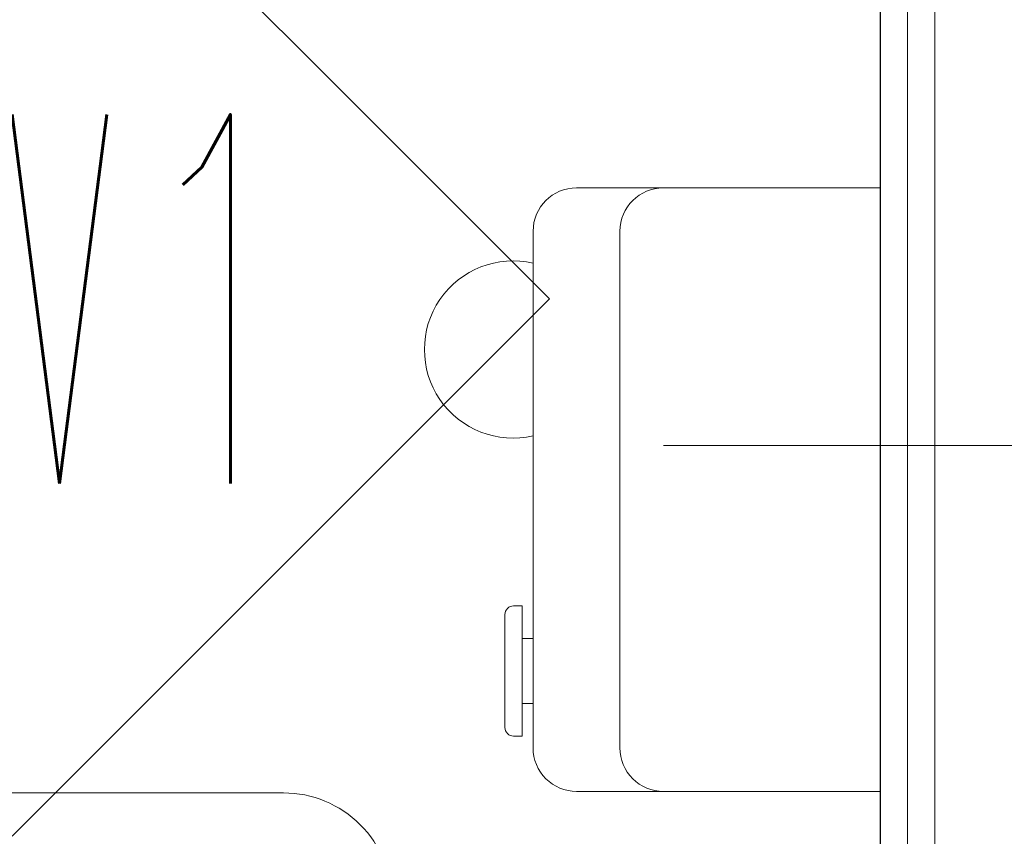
# Model space of a CAD drawing. Header units: millimetres. Extents: x -2074 to 12588, y -3630 to 101167.
# Tile 161 of 256: x 3118 to 3163, y 1387 to 1425. Entities that reach past the tile are written whole.
import ezdxf
from ezdxf.enums import TextEntityAlignment as Align

# ---------------------------------------------------------------- set-up
doc = ezdxf.new("R2010")
doc.units = ezdxf.units.MM
for name, color, linetype, lineweight in [('SelinAr_BUD_opisy', 7, 'Continuous', 20), ('SelinAr_BUD_opisy ścian', 7, 'Continuous', 20), ('SelinAr_BUD_wymiary', 7, 'Continuous', 18), ('SelinAr_BUD_ściany', 7, 'Continuous', 25), ('SelinAr_BUD_ściany struktura', 8, 'Continuous', 9), ('SelinAr_WYP_armatura', 8, 'Continuous', 18), ('SelinAr_WYP_instalacje elektryczne', 8, 'Continuous', 18)]:
    doc.layers.add(name, color=color, linetype=linetype, lineweight=lineweight)
doc.styles.add('style1', font='romans.shx', dxfattribs={"width": 0.6})
doc.dimstyles.new('ISO-25 Ania', dxfattribs={"dimtxt": 10, "dimasz": 5, "dimexe": 5, "dimexo": 0.625, "dimtad": 0, "dimrnd": 0.01, "dimtxsty": 'style1', "dimblk": 'ARCHTICK', "dimcen": 5, "dimdle": 5, "dimadec": 0, "dimazin": 0, "dimtfac": 1, "dimtmove": 0, "dimatfit": 3, "dimldrblk": 'ARCHTICK', "dimfxl": 0, "dimarcsym": 0})

# ---------------------------------------------------------------- blocks, each defined once
blk = doc.blocks.new('*U241')
for p, q in [((0, 0), (27.8, 0)), ((0, 0), (0, -14)), ((27.8, 0), (27.8, -14)), ((2, -12), (25.8, -12)), ((25.8, -16), (2, -16))]:
    blk.add_line(p, q)
blk.add_lwpolyline([(20.755, -16.5), (23.755, -16.5), (23.755, -16), (20.755, -16)], close=True)
for points in [[(22.255, -16.5), (19.255, -16.5), (19.255, -16.9, 0.414214), (19.655, -17.3, 0), (22.255, -17.3, 3.979577)], [(22.255, -16.5), (25.255, -16.5), (25.255, -16.9, -0.414214), (24.855, -17.3, 0), (22.255, -17.3, -3.979577)]]:
    blk.add_lwpolyline(points, format="xyb")
for centre, radius, start, end in [((2, -10), 2, 180, 270), ((25.8, -10), 2, 270, 0), ((2, -14), 2, 180, 270), ((25.8, -14), 2, 270, 0), ((7.449, -16.923), 4.082, 166.9264, 13.0736)]:
    blk.add_arc(centre, radius, start, end)
blk = doc.blocks.new('ROCA DAMA_60x32')
blk.add_lwpolyline([(-30, -1.5, -0.414214), (-28.5, 0), (28.5, 0, -0.414214), (30, -1.5), (30, -27, -0.414214), (25, -32), (-25, -32, -0.414214), (-30, -27), (-30, -1.5)], format="xyb")
blk = doc.blocks.new('_ArchTick')
at = {"color": 0, "linetype": 'ByBlock', "const_width": 0.15}
blk.add_lwpolyline([(-0.5, -0.5), (0.5, 0.5)], dxfattribs=at)
blk = doc.blocks.new('*D677')
at = {"layer": 'Defpoints', "color": 0}
for p in [(3157.157, 1620.241), (3157.157, 1357.241), (3377.357, 1357.241)]:
    blk.add_point(p, dxfattribs=at)
at = {"layer": 'SelinAr_BUD_wymiary', "color": 0, "lineweight": -2}
for p, q in [((3377.357, 1625.241), (3377.357, 1497.08)), ((3367.357, 1620.241), (3382.357, 1620.241)), ((3377.357, 1352.241), (3377.357, 1480.402)), ((3367.357, 1357.241), (3382.357, 1357.241))]:
    blk.add_line(p, q, dxfattribs=at)
at = {"layer": 'SelinAr_BUD_wymiary', "color": 0, "lineweight": -2, "xscale": 5, "yscale": 5, "zscale": 5}
for p, rotation in [((3377.357, 1620.241), 90), ((3377.357, 1357.241), 270)]:
    blk.add_blockref('_ArchTick', p, dxfattribs=dict(at, rotation=rotation))
at = {"layer": 'SelinAr_BUD_wymiary', "color": 0, "insert": (3377.357, 1488.741), "char_height": 10, "attachment_point": 5, "rotation": 90, "style": 'style1'}
blk.add_mtext('263', dxfattribs=at)
blk = doc.blocks.new('*D771')
at = {"layer": 'Defpoints', "color": 0}
for p in [(3149.657, 1620.241), (3157.157, 1432.241), (3157.157, 1357.241)]:
    blk.add_point(p, dxfattribs=at)
at = {"layer": 'SelinAr_BUD_wymiary', "color": 0, "lineweight": -2}
for p, q in [((3144.295, 1456.036), (3143.045, 1456.036)), ((3153.407, 1432.241), (3144.295, 1456.036)), ((3149.657, 1442.241), (3149.657, 1427.241)), ((3157.157, 1422.241), (3157.157, 1437.241)), ((3144.657, 1432.241), (3162.157, 1432.241))]:
    blk.add_line(p, q, dxfattribs=at)
at = {"layer": 'SelinAr_BUD_wymiary', "color": 0, "lineweight": -2, "xscale": 5, "yscale": 5, "zscale": 5, "rotation": 180}
blk.add_blockref('_ArchTick', (3149.657, 1432.241), dxfattribs=at)
at = {"layer": 'SelinAr_BUD_wymiary', "color": 0, "lineweight": -2, "xscale": 5, "yscale": 5, "zscale": 5}
blk.add_blockref('_ArchTick', (3157.157, 1432.241), dxfattribs=at)
at = {"layer": 'SelinAr_BUD_wymiary', "color": 0, "insert": (3136.134, 1456.036), "char_height": 10, "attachment_point": 5, "style": 'style1'}
blk.add_mtext('7,5', dxfattribs=at)
blk = doc.blocks.new('EQWEQW')
at = {"layer": 'SelinAr_BUD_opisy ścian', "ltscale": 5}
blk.add_lwpolyline([(14219.251, 15.244), (14244, 39.992), (14219.251, 64.741), (14194.503, 39.992)], close=True, dxfattribs=at)
blk = doc.blocks.new('FSDFSD')
at = {"layer": 'SelinAr_BUD_opisy'}
blk.add_blockref('EQWEQW', (-4231.625, 110643.623), dxfattribs=at)
at = {"layer": 'SelinAr_BUD_opisy ścian', "ltscale": 0.2, "style": 'style1', "width": 0.6}
blk.add_text('SW1', height=17, dxfattribs=at).set_placement((9987.626, 110683.616), align=Align.MIDDLE_CENTER)

msp = doc.modelspace()

# ---------------------------------------------------------------- linework, layer by layer
at = {"layer": 'SelinAr_BUD_opisy ścian'}
msp.add_lwpolyline([(3207.357, 1405.241), (3197.357, 1405.241), (3157.156, 1405.241), (3147.156, 1405.241)], dxfattribs=at)
at = {"layer": 'SelinAr_BUD_ściany'}
msp.add_lwpolyline([(3197.357, 1344.741), (2979.357, 1344.741), (2979.357, 1357.241), (3042.157, 1357.241), (3042.157, 1402.241), (3052.157, 1402.241), (3052.157, 1357.241), (3157.157, 1357.241), (3157.157, 1620.241)], dxfattribs=at)
at = {"layer": 'SelinAr_BUD_ściany struktura'}
for points in [[(3149.657, 1622.741), (3159.657, 1622.741), (3159.657, 1354.741), (3049.657, 1354.741), (3049.657, 1402.241)], [(3149.657, 1621.491), (3158.407, 1621.491), (3158.407, 1355.991), (3050.907, 1355.991), (3050.907, 1402.241)]]:
    msp.add_lwpolyline(points, dxfattribs=at)

# ---------------------------------------------------------------- block references
at = {"layer": 'SelinAr_BUD_opisy ścian'}
msp.add_blockref('FSDFSD', (-6870.47, -109271.626), dxfattribs=at)
at = {"layer": 'SelinAr_WYP_armatura', "color": 211, "linetype": 'Continuous', "lineweight": 13, "xscale": -1, "rotation": 180}
msp.add_blockref('ROCA DAMA_60x32', (3104.656, 1357.241), dxfattribs=at)
at = {"layer": 'SelinAr_WYP_instalacje elektryczne', "color": 211, "linetype": 'Continuous', "lineweight": 13, "rotation": 270}
msp.add_blockref('*U241', (3157.156, 1417.11), dxfattribs=at)

# ---------------------------------------------------------------- dimensions: what is measured, and where the dimension line sits
at = {"layer": 'SelinAr_BUD_wymiary'}
dim = msp.add_linear_dim(base=(3377.357, 1357.241), p1=(3157.157, 1620.241), p2=(3157.157, 1357.241), angle=90, dimstyle='ISO-25 Ania', override={"dimtmove": 1, "dimfxl": 10, "dimarcsym": 2}, dxfattribs=at)
dim.commit()
dim.dimension.update_dxf_attribs({"geometry": '*D677', "text_midpoint": (3377.357, 1488.741)})
dim = msp.add_linear_dim(base=(3157.157, 1432.241), p1=(3149.657, 1620.241), p2=(3157.157, 1357.241), dimstyle='ISO-25 Ania', override={"dimtmove": 1, "dimfxl": 10, "dimarcsym": 2}, dxfattribs=at)
dim.commit()
dim.dimension.update_dxf_attribs({"geometry": '*D771', "text_midpoint": (3142.42, 1456.036), "dimtype": 160})

doc.saveas('drawing.dxf')
